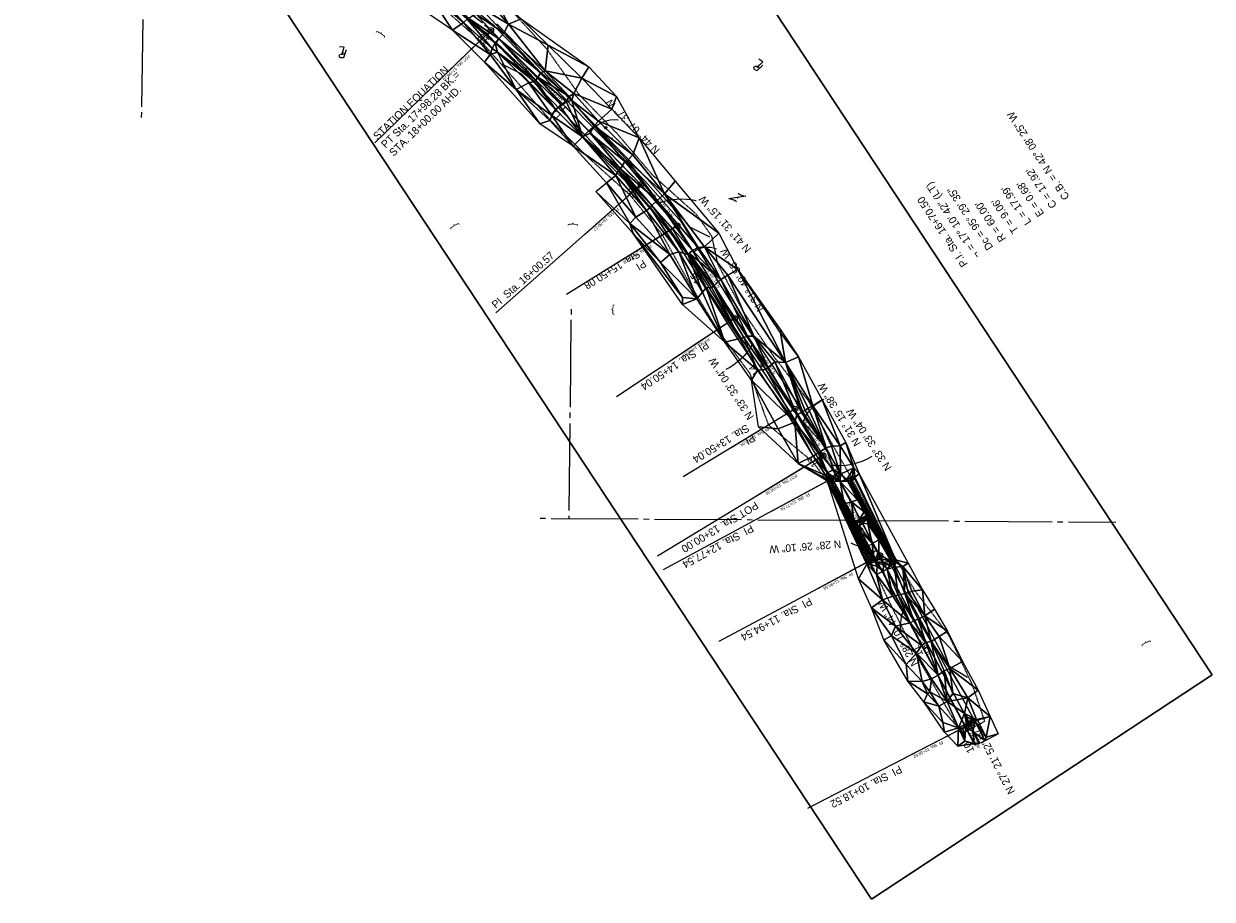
# Model space of a CAD drawing. Extents: x 2399984 to 2508823, y 556481 to 592637.
# Tile 60 of 158: x 2446126 to 2447217, y 556821 to 557625. Entities that reach past the tile are written whole.
import ezdxf
from ezdxf.enums import TextEntityAlignment as Align

# ---------------------------------------------------------------- set-up
doc = ezdxf.new("R2010")
doc.units = 0
doc.header["$MEASUREMENT"] = 0
for name, pattern in [('cl20', [100, 5, -5, 80, -5, 5]), ('cl50', [100, 7.5, -7.5, 70, -7.5, 7.5]), ('constlimit', [0.85, 0.65, -0.1, -0.1]), ('fencepr', [1, 0.925, 0.075])]:
    doc.linetypes.add(name, pattern=pattern)
for name, color, linetype, lineweight in [('BR_P_Slab_Object', 3, 'Continuous', 30), ('DT_X_Triangles', 91, 'Continuous', 0), ('DV_X_Property_Line', 7, 'Continuous', 0), ('DV_X_Property_Line (Construction)', 7, 'Continuous', 0), ('DV_X_Text', 7, 'Continuous', 0), ('GE_P_CL_20', 7, 'cl20', 13), ('GE_P_CL_50', 7, 'cl50', 13), ('PV_P_Bikeway', 193, 'Continuous', 13), ('RD_P_Fence', 230, 'fencepr', 13), ('RW_P_Const_Limits', 120, 'constlimit', 0), ('RW_X_CL_20', 6, 'cl20', 0)]:
    doc.layers.add(name, color=color, linetype=linetype, lineweight=lineweight)
for name, color, linetype, lineweight, plot in [('GK_Visualization', 30, 'Continuous', 13, False), ('SC_Scratch1', 7, 'Continuous', 0, False), ('SC_Scratch2', 7, 'Continuous', 0, False)]:
    doc.layers.add(name, color=color, linetype=linetype, lineweight=lineweight, plot=plot)
doc.styles.add('Slanted-Normal LS 0.50', font='font31.shx', dxfattribs={"height": 0.14})
doc.styles.add('Style-font30', font='font30.shx')
doc.styles.add('Style-font31', font='font31.shx')

# ---------------------------------------------------------------- blocks, each defined once
blk = doc.blocks.new('X_28')
at = {"layer": 'GK_Visualization', "color": 1, "linetype": 'Continuous', "lineweight": 0}
for p, q in [((-0.1, -0.1), (0.1, 0.1)), ((-0.1, 0.1), (0.1, -0.1))]:
    blk.add_line(p, q, dxfattribs=at)
blk = doc.blocks.new('X_29')
at = {"layer": 'GK_Visualization', "color": 1, "linetype": 'Continuous', "lineweight": 0}
for p, q in [((-0.1, -0.1), (0.1, 0.1)), ((-0.1, 0.1), (0.1, -0.1))]:
    blk.add_line(p, q, dxfattribs=at)
blk = doc.blocks.new('X_30')
at = {"layer": 'GK_Visualization', "color": 1, "linetype": 'Continuous', "lineweight": 0}
for p, q in [((-0.1, -0.1), (0.1, 0.1)), ((-0.1, 0.1), (0.1, -0.1))]:
    blk.add_line(p, q, dxfattribs=at)
blk = doc.blocks.new('X_31')
at = {"layer": 'GK_Visualization', "color": 1, "linetype": 'Continuous', "lineweight": 0}
for p, q in [((-0.1, -0.1), (0.1, 0.1)), ((-0.1, 0.1), (0.1, -0.1))]:
    blk.add_line(p, q, dxfattribs=at)
blk = doc.blocks.new('X_32')
at = {"layer": 'GK_Visualization', "color": 1, "linetype": 'Continuous', "lineweight": 0}
for p, q in [((-0.1, -0.1), (0.1, 0.1)), ((-0.1, 0.1), (0.1, -0.1))]:
    blk.add_line(p, q, dxfattribs=at)
blk = doc.blocks.new('X_119')
at = {"layer": 'GK_Visualization', "color": 1, "linetype": 'Continuous', "lineweight": 0}
for p, q in [((-0.1, -0.1), (0.1, 0.1)), ((-0.1, 0.1), (0.1, -0.1))]:
    blk.add_line(p, q, dxfattribs=at)
blk = doc.blocks.new('X_120')
at = {"layer": 'GK_Visualization', "color": 1, "linetype": 'Continuous', "lineweight": 0}
for p, q in [((-0.1, -0.1), (0.1, 0.1)), ((-0.1, 0.1), (0.1, -0.1))]:
    blk.add_line(p, q, dxfattribs=at)
blk = doc.blocks.new('X_121')
at = {"layer": 'GK_Visualization', "color": 1, "linetype": 'Continuous', "lineweight": 0}
for p, q in [((-0.1, -0.1), (0.1, 0.1)), ((-0.1, 0.1), (0.1, -0.1))]:
    blk.add_line(p, q, dxfattribs=at)
blk = doc.blocks.new('X_122')
at = {"layer": 'GK_Visualization', "color": 1, "linetype": 'Continuous', "lineweight": 0}
for p, q in [((-0.1, -0.1), (0.1, 0.1)), ((-0.1, 0.1), (0.1, -0.1))]:
    blk.add_line(p, q, dxfattribs=at)
blk = doc.blocks.new('X_123')
at = {"layer": 'GK_Visualization', "color": 1, "linetype": 'Continuous', "lineweight": 0}
for p, q in [((-0.1, -0.1), (0.1, 0.1)), ((-0.1, 0.1), (0.1, -0.1))]:
    blk.add_line(p, q, dxfattribs=at)
blk = doc.blocks.new('X_124')
at = {"layer": 'GK_Visualization', "color": 1, "linetype": 'Continuous', "lineweight": 0}
for p, q in [((-0.1, -0.1), (0.1, 0.1)), ((-0.1, 0.1), (0.1, -0.1))]:
    blk.add_line(p, q, dxfattribs=at)
blk = doc.blocks.new('PLM')
at = {"layer": 'DV_X_Property_Line', "color": 7, "linetype": 'Continuous', "lineweight": 0}
blk.add_line((-0.04, 0.031), (0.025, 0.031), dxfattribs=at)
at = {"layer": 'DV_X_Property_Line', "color": 7, "linetype": 'Continuous', "lineweight": 0, "flags": 128}
for points in [[(-0.061, -0.048), (-0.022, 0.1), (0.03, 0.1)], [(0.013, 0.048), (-0.026, -0.1), (0.061, -0.1)]]:
    blk.add_lwpolyline(points, dxfattribs=at)
at = {"layer": 'DV_X_Property_Line', "color": 7, "linetype": 'Continuous', "lineweight": 0, "extrusion": (0, 0, -1)}
blk.add_arc((-0.024, 0.066), 0.0345, 98.6719, 269.529, dxfattribs=at)
at = {"layer": 'DV_X_Property_Line (Construction)', "color": 7, "linetype": 'Continuous', "lineweight": 30}
blk.add_point((0, 0), dxfattribs=at)
blk = doc.blocks.new('PLM_4')
at = {"layer": 'DV_X_Property_Line', "color": 7, "linetype": 'Continuous', "lineweight": 0}
blk.add_line((-0.04, 0.031), (0.025, 0.031), dxfattribs=at)
at = {"layer": 'DV_X_Property_Line', "color": 7, "linetype": 'Continuous', "lineweight": 0, "flags": 128}
for points in [[(-0.061, -0.048), (-0.022, 0.1), (0.03, 0.1)], [(0.013, 0.048), (-0.026, -0.1), (0.061, -0.1)]]:
    blk.add_lwpolyline(points, dxfattribs=at)
at = {"layer": 'DV_X_Property_Line', "color": 7, "linetype": 'Continuous', "lineweight": 0, "extrusion": (0, 0, -1)}
blk.add_arc((-0.024, 0.066), 0.0345, 98.6719, 269.529, dxfattribs=at)
at = {"layer": 'DV_X_Property_Line (Construction)', "color": 7, "linetype": 'Continuous', "lineweight": 30}
blk.add_point((0, 0), dxfattribs=at)
blk = doc.blocks.new('OHK')
at = {"layer": 'DV_X_Property_Line', "color": 2, "linetype": 'Continuous', "lineweight": 0}
blk.add_line((-0.1, -0.12), (0.1, 0.12), dxfattribs=at)
for centre, start, end in [((-0.058, 0.335), 273.6945, 306.337), ((0.058, -0.335), 93.6945, 126.337)]:
    blk.add_arc(centre, 0.267, start, end, dxfattribs=at)
at = {"layer": 'DV_X_Property_Line (Construction)', "color": 2, "linetype": 'Continuous', "lineweight": 30}
blk.add_point((0, 0), dxfattribs=at)

msp = doc.modelspace()

# ---------------------------------------------------------------- linework, layer by layer
at = {"layer": 'BR_P_Slab_Object'}
for p, q in [((2446867.8, 557204.9), (2446882.7, 557204.8)), ((2446921.8, 557132.6), (2446906.8, 557132.9))]:
    msp.add_line(p, q, dxfattribs=at)
at = {"layer": 'GE_P_CL_20'}
for p, q in [((2446555.1, 557619.2), (2446126.6, 557969.6)), ((2446692.8, 557477.3), (2446555.1, 557619.2)), ((2446726.2, 557439.5), (2446692.8, 557477.3)), ((2446779, 557354.5), (2446726.2, 557439.5)), ((2446834.3, 557271.2), (2446779, 557354.5)), ((2446860.2, 557228.4), (2446834.3, 557271.2)), ((2446872.6, 557209.7), (2446860.2, 557228.4)), ((2446912.2, 557136.7), (2446872.6, 557209.7)), ((2446995.3, 556981.5), (2446912.2, 557136.7)), ((2447003.8, 556965.1), (2446995.3, 556981.5))]:
    msp.add_line(p, q, dxfattribs=at)
at = {"layer": 'GE_P_CL_20', "linetype": 'Continuous'}
for p, q in [((2446554.4, 557618.5), (2446504.8, 557570.4)), ((2446555.1, 557619.2), (2446553.8, 557617.7)), ((2446588.7, 557584.6), (2446587.3, 557583.2)), ((2446623.5, 557548.7), (2446622.1, 557547.3)), ((2446666.8, 557520.1), (2446665.1, 557519)), ((2446658.4, 557512.8), (2446656.9, 557511.4)), ((2446692, 557476.6), (2446641.2, 557431.6)), ((2446693.1, 557476.9), (2446691.6, 557475.5)), ((2446725.4, 557439), (2446668, 557403.3)), ((2446726.3, 557439.4), (2446724.6, 557438.4)), ((2446752.7, 557396.9), (2446751, 557395.9)), ((2446778.2, 557353.9), (2446721.8, 557316.6)), ((2446779, 557354.5), (2446777.4, 557353.4)), ((2446806.7, 557312.8), (2446805, 557311.7)), ((2446833.4, 557270.6), (2446775.6, 557235.5)), ((2446834.3, 557271.1), (2446832.6, 557270.1)), ((2446859.4, 557227.9), (2446799.4, 557191.4)), ((2446860.2, 557228.4), (2446858.6, 557227.3)), ((2446871.8, 557209.2), (2446812.9, 557177.3)), ((2446885.8, 557185.5), (2446884, 557184.5)), ((2446911.3, 557136.2), (2446853.1, 557105)), ((2446909.6, 557141.5), (2446907.8, 557140.5)), ((2446933.2, 557097.4), (2446931.4, 557096.5)), ((2446956.8, 557053.3), (2446955.1, 557052.4)), ((2446980.4, 557009.3), (2446978.7, 557008.3)), ((2446994.4, 556981.1), (2446935.5, 556950.6)), ((2447003.8, 556965.1), (2447002, 556964.2))]:
    msp.add_line(p, q, dxfattribs=at)
for centre in [(2446555.1, 557619.2), (2446660.5, 557529.6), (2446692.8, 557477.3), (2446726.2, 557439.5), (2446779, 557354.5), (2446834.3, 557271.2), (2446860.2, 557228.4), (2446872.6, 557209.7), (2446912.2, 557136.7), (2446995.3, 556981.5)]:
    msp.add_circle(centre, 1, dxfattribs=at)
at = {"layer": 'GE_P_CL_50'}
for p, q in [((2446555.1, 557619.2), (2446129.3, 557967.4)), ((2446692.8, 557477.3), (2446555.1, 557619.2)), ((2446726.2, 557439.5), (2446692.8, 557477.3)), ((2446779, 557354.5), (2446726.2, 557439.5)), ((2446834.3, 557271.2), (2446779, 557354.5)), ((2446860.2, 557228.4), (2446834.3, 557271.2)), ((2446872.6, 557209.7), (2446860.2, 557228.4)), ((2446912.2, 557136.7), (2446872.6, 557209.7)), ((2446995.3, 556981.5), (2446912.2, 557136.7)), ((2447003.8, 556965.1), (2446995.3, 556981.5))]:
    msp.add_line(p, q, dxfattribs=at)
at = {"layer": 'GE_P_CL_50', "linetype": 'Continuous'}
for p, q in [((2446553.3, 557617.5), (2446448.5, 557515.8)), ((2446555.1, 557619.2), (2446551.9, 557615.3)), ((2446623.5, 557548.7), (2446619.9, 557545.2)), ((2446690.9, 557475.6), (2446559.6, 557359.4)), ((2446693.1, 557476.9), (2446689.4, 557473.6)), ((2446724.1, 557438.2), (2446624.5, 557376.4)), ((2446752.7, 557396.9), (2446748.4, 557394.3)), ((2446776.9, 557353.1), (2446670.4, 557282.5)), ((2446806.7, 557312.8), (2446802.5, 557310)), ((2446832.1, 557269.9), (2446731.5, 557208.8)), ((2446858.1, 557227.1), (2446708.1, 557136)), ((2446860.2, 557228.4), (2446856, 557225.8)), ((2446870.5, 557208.5), (2446713.3, 557123.4)), ((2446910, 557135.5), (2446764.4, 557057.5)), ((2446909.6, 557141.5), (2446905.2, 557139.1)), ((2446956.8, 557053.3), (2446952.4, 557051)), ((2446993.1, 556980.4), (2446845.9, 556904.2)), ((2447003.8, 556965.1), (2446999.4, 556962.8))]:
    msp.add_line(p, q, dxfattribs=at)
for centre in [(2446555.1, 557619.2), (2446692.8, 557477.3), (2446726.2, 557439.5), (2446779, 557354.5), (2446834.3, 557271.2), (2446860.2, 557228.4), (2446872.6, 557209.7), (2446912.2, 557136.7), (2446995.3, 556981.5)]:
    msp.add_circle(centre, 2.5, dxfattribs=at)
at = {"layer": 'GE_P_CL_50', "linetype": 'Continuous', "extrusion": (0, 0, -1)}
for centre, radius, start, end in [((-2446669.3, 557507.5), 29.6, 37.7608, 95.0421), ((-2446730, 557410.3), 54, 66.3421, 104.4275), ((-2446754, 557399.2), 20.8, 51.6742, 112.6789), ((-2446743.2, 557360.9), 60.2, 210.5306, 242.7684), ((-2446875.1, 557248.2), 34.9, 17.3865, 66.2316), ((-2446896.7, 557167.9), 22.8, 244.716, 298.5523)]:
    msp.add_arc(centre, radius, start, end, dxfattribs=at)
at = {"layer": 'GE_P_CL_50', "linetype": 'Continuous'}
for centre, radius, start, end in [((2446875, 557277.3), 58, 260.8545, 301.4525), ((2446975, 557071.4), 44, 152.1946, 184.04)]:
    msp.add_arc(centre, radius, start, end, dxfattribs=at)
at = {"layer": 'GK_Visualization', "color": 1, "flags": 128}
for points in [[(2446860.2, 557228.4), (2446834.3, 557271.2), (2446779, 557354.5), (2446726.2, 557439.5), (2446692.8, 557477.3), (2446555.1, 557619.2)], [(2446995.3, 556981.5), (2446912.2, 557136.7), (2446872.6, 557209.7), (2446860.2, 557228.4)]]:
    msp.add_lwpolyline(points, dxfattribs=at)
at = {"layer": 'PV_P_Bikeway'}
for p, q in [((2446558.5, 557622.9), (2446280.2, 557850.4)), ((2446551.7, 557615.5), (2446279.8, 557837.9)), ((2446689.2, 557473.8), (2446551.5, 557615.7)), ((2446689.1, 557473.9), (2446551.7, 557615.5)), ((2446696.4, 557480.7), (2446558.5, 557622.9)), ((2446722.2, 557436.5), (2446689, 557474)), ((2446722.2, 557436.5), (2446689.1, 557473.9)), ((2446730.3, 557442.5), (2446696.4, 557480.7)), ((2446783.2, 557357.2), (2446730.3, 557442.5)), ((2446774.8, 557351.9), (2446722.2, 557436.5)), ((2446774.8, 557351.8), (2446722.2, 557436.5)), ((2446830, 557268.5), (2446774.8, 557351.8)), ((2446830.1, 557268.4), (2446774.8, 557351.7)), ((2446838.5, 557273.8), (2446783.2, 557357.2)), ((2446856, 557225.7), (2446830, 557268.6)), ((2446856, 557225.7), (2446830, 557268.5)), ((2446864.5, 557231.1), (2446838.5, 557273.8)), ((2446868.4, 557207.1), (2446856, 557225.7)), ((2446876.9, 557212.2), (2446864.5, 557231.1)), ((2446881, 557204.8), (2446876.9, 557212.2)), ((2446906.5, 557133.6), (2446867.8, 557204.9)), ((2446869.5, 557204.9), (2446868.4, 557207.1)), ((2446917.9, 557139.8), (2446882.7, 557204.8)), ((2446906.8, 557132.9), (2446906.4, 557133.6)), ((2446921.7, 557132.6), (2446917.9, 557139.8)), ((2446990.9, 556979.2), (2446908.6, 557132.8)), ((2446999.5, 556984.3), (2446920, 557132.6)), ((2446990.9, 556979.2), (2446999.5, 556984.3)), ((2446991.1, 556978.8), (2446990.9, 556979.2)), ((2446991.1, 556978.8), (2446990.9, 556979.2)), ((2446991.1, 556978.8), (2446990.9, 556979.2)), ((2446991.1, 556978.8), (2446990.9, 556979.2)), ((2446991.1, 556978.8), (2446990.9, 556979.2)), ((2446991.1, 556978.8), (2446990.9, 556979.2)), ((2446991.1, 556978.8), (2446990.9, 556979.2)), ((2446991.1, 556978.8), (2446990.9, 556979.2))]:
    msp.add_line(p, q, dxfattribs=at)
at = {"layer": 'RD_P_Fence'}
for p, q in [((2446698.6, 557482.7), (2446560.5, 557625.1)), ((2446583, 557579), (2446565.1, 557587.9)), ((2446686.9, 557471.8), (2446583, 557579)), ((2446738.3, 557437.9), (2446698.6, 557482.7)), ((2446719.8, 557434.7), (2446686.9, 557471.9)), ((2446772.3, 557350.2), (2446719.8, 557434.7)), ((2446756.2, 557429), (2446738.3, 557437.9)), ((2446827.5, 557266.9), (2446772.3, 557350.2)), ((2446853.5, 557224.1), (2446827.5, 557266.9)), ((2446864.2, 557208), (2446853.5, 557224.1)), ((2446975.7, 557035.1), (2446925.1, 557129.5)), ((2446992.7, 557024.5), (2446975.7, 557035.1))]:
    msp.add_line(p, q, dxfattribs=at)
at = {"layer": 'RW_P_Const_Limits'}
for p, q in [((2446546.3, 557608.5), (2446508.8, 557641.6)), ((2446606.5, 557601.8), (2446571.8, 557639.6)), ((2446577.4, 557573.6), (2446546.3, 557608.5)), ((2446635.7, 557560.5), (2446606.5, 557601.8)), ((2446610.3, 557535.8), (2446577.4, 557573.6)), ((2446670.6, 557524.6), (2446635.7, 557560.5)), ((2446646, 557500.8), (2446610.3, 557535.8)), ((2446703.5, 557486.1), (2446670.6, 557524.6)), ((2446682.8, 557467.7), (2446646, 557500.8)), ((2446743.6, 557450.2), (2446703.5, 557486.1)), ((2446712.7, 557431), (2446682.8, 557467.7)), ((2446758.1, 557429.6), (2446743.6, 557450.2)), ((2446737.1, 557387.3), (2446712.7, 557431)), ((2446763.7, 557403.8), (2446758.1, 557429.6)), ((2446787.3, 557360), (2446763.7, 557403.8)), ((2446763.3, 557344), (2446737.1, 557387.3)), ((2446815.4, 557318.6), (2446787.3, 557360)), ((2446793, 557303.7), (2446763.3, 557344)), ((2446846.7, 557278.6), (2446815.4, 557318.6)), ((2446810.1, 557256.4), (2446793, 557303.7)), ((2446870.8, 557234.8), (2446846.7, 557278.6)), ((2446850.6, 557222.6), (2446810.1, 557256.4)), ((2446885.9, 557208.4), (2446870.8, 557234.8)), ((2446872.3, 557236.1), (2446872.3, 557236.2)), ((2446850.6, 557222.6), (2446860.8, 557209.3)), ((2446904.3, 557129.3), (2446860.8, 557209.3)), ((2446928.2, 557131.2), (2446885.8, 557208.5)), ((2446922.2, 557091.5), (2446904.2, 557129.5)), ((2446944.9, 557103.6), (2446928, 557131.6)), ((2446975.6, 557063.4), (2446944.9, 557103.6)), ((2446944.7, 557046.9), (2446922.2, 557091.5)), ((2446997.1, 557018.2), (2446975.6, 557063.4)), ((2446987.4, 556972.9), (2446944.7, 557046.9)), ((2447008.5, 556984.4), (2446997.1, 557018.2)), ((2446987.4, 556972.9), (2447008.5, 556984.4))]:
    msp.add_line(p, q, dxfattribs=at)
at = {"layer": 'RW_X_CL_20'}
for p, q in [((2446234.4, 557538.9), (2446242.3, 558063.5)), ((2446628.7, 557363), (2446626.6, 557170.7)), ((2446600.3, 557170.8), (2447129, 557167.3))]:
    msp.add_line(p, q, dxfattribs=at)
at = {"layer": 'SC_Scratch1', "color": 4, "lineweight": 30}
for p, q in [((2447217.4, 557027.1), (2446447, 558196)), ((2446904.5, 556820.8), (2446234, 557838.2)), ((2447217.4, 557027.1), (2446904.5, 556820.8))]:
    msp.add_line(p, q, dxfattribs=at)
at = {"layer": 'SC_Scratch2', "color": 4, "linetype": 'Continuous', "lineweight": 30}
for p, q in [((2446551.9, 557615.3), (2446126.2, 557963.5)), ((2446868.5, 557206.9), (2446856.1, 557225.6)), ((2446907.8, 557134.3), (2446868.3, 557207.3)), ((2446990.9, 556979.2), (2446907.8, 557134.3)), ((2446999.4, 556962.8), (2446990.9, 556979.2))]:
    msp.add_line(p, q, dxfattribs=at)

# ---------------------------------------------------------------- block references
at = {"layer": 'DV_X_Property_Line', "color": 7, "linetype": 'Continuous', "lineweight": 0, "xscale": 50.00000000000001, "yscale": 50.00000000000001, "zscale": 50.00000000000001}
for name, p, rotation in [('PLM', (2446418.9, 557598.8), 177.8548847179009), ('PLM_4', (2446801, 557586.6), 148.0173766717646)]:
    msp.add_blockref(name, p, dxfattribs=dict(at, rotation=rotation))
at = {"layer": 'DV_X_Property_Line', "color": 2, "linetype": 'Continuous', "lineweight": 30, "xscale": 50, "yscale": 50, "zscale": 50, "rotation": 138.1319996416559}
msp.add_blockref('OHK', (2446781.3, 557465.5), dxfattribs=at)
at = {"layer": 'GK_Visualization', "color": 1, "linetype": 'Continuous', "lineweight": 0}
for name, p in [('X_124', (2446555.1, 557619.2)), ('X_32', (2446660.5, 557529.6)), ('X_123', (2446692.8, 557477.3)), ('X_122', (2446726.2, 557439.5)), ('X_121', (2446779, 557354.5)), ('X_120', (2446834.3, 557271.2)), ('X_119', (2446860.2, 557228.4)), ('X_31', (2446872.6, 557209.7)), ('X_30', (2446912.2, 557136.7)), ('X_29', (2446995.3, 556981.5)), ('X_28', (2447003.8, 556965.1))]:
    msp.add_blockref(name, p, dxfattribs=at)

# ---------------------------------------------------------------- texts
at = {"layer": 'DV_X_Text', "style": 'Slanted-Normal LS 0.50'}
for rotation, p in [(57.7194, (2446453.3, 557616.4)), (120.2881, (2446520.9, 557439.2)), (89.3965, (2446629.5, 557440.9)), (179.2346, (2446667.1, 557361.6)), (117.2391, (2447155.7, 557056))]:
    msp.add_text('}', height=7, rotation=rotation, dxfattribs=at).set_placement(p, align=Align.MIDDLE_CENTER)
at = {"layer": 'GE_P_CL_20', "linetype": 'Continuous', "style": 'Style-font31'}
for s, rotation, p in [('18', 140.7295, (2446553.1, 557616.9)), ('17', 134.127, (2446621.1, 557546.8)), ('16', 131.5207, (2446690.8, 557475)), ('15', 121.8328, (2446750.1, 557395.4)), ('14', 123.5511, (2446804.1, 557311.2)), ('13', 121.2605, (2446857.6, 557226.9)), ('12', 118.4362, (2446906.9, 557140.1)), ('11', 118.1789, (2446954.1, 557052.1)), ('10', 117.3646, (2447001.1, 556963.8))]:
    msp.add_text(s, height=2.8, rotation=rotation, dxfattribs=at).set_placement(p, align=Align.CENTER)
for s, rotation, p in [('POT Sta. 17+98.28', 224.127, (2446534.5, 557597.3)), ('PI  Sta. 16+00.57', 221.5207, (2446671.2, 557456.4)), ('PI  Sta. 15+50.08', 211.8328, (2446701.5, 557422.5)), ('PI  Sta. 14+50.04', 213.5511, (2446754.8, 557336.8)), ('PI  Sta. 13+50.04', 211.2605, (2446809.4, 557254.4)), ('POT Sta. 13+00.00', 211.2605, (2446835.3, 557211.6)), ('PI  Sta. 12+77.54', 208.4362, (2446846.9, 557194.2)), ('PI  Sta. 11+94.54', 208.1789, (2446886.4, 557121.3)), ('PI  Sta. 10+18.52', 207.3646, (2446969.3, 556966.5))]:
    msp.add_text(s, height=2.8, rotation=rotation, dxfattribs=at).set_placement(p)
for s, rotation, p in [('N 44%%d 07\' 37" W', 134.127, (2446613.4, 557560.6)), ('N 41%%d 31\' 15" W', 131.5207, (2446712, 557457.3)), ('N 31%%d 49\' 58" W', 121.8328, (2446756.3, 557393.6)), ('N 33%%d 33\' 04" W', 123.5511, (2446807, 557314)), ('N 31%%d 15\' 38" W', 121.2605, (2446848.8, 557248.5)), ('N 33%%d 33\' 04" W', 123.5511, (2446866.6, 557219.9)), ('N 28%%d 26\' 10" W', 298.4362, (2446891.3, 557172.3)), ('N 28%%d 10\' 44" W', 298.1789, (2446952.6, 557058.3)), ('N 27%%d 21\' 52" W', 297.3646, (2446998.4, 556972.5))]:
    msp.add_text(s, height=2.8, rotation=rotation, dxfattribs=at).set_placement(p, align=Align.TOP_CENTER)
at = {"layer": 'GE_P_CL_50', "linetype": 'Continuous', "style": 'Style-font31'}
for s, rotation, p in [('18', 140.7295, (2446550.2, 557613.5)), ('17', 134.127, (2446617.5, 557544.1)), ('16', 131.5207, (2446687.4, 557472.1)), ('15', 121.8328, (2446746.2, 557393.2)), ('14', 123.5511, (2446800.2, 557308.9)), ('13', 121.2605, (2446853.8, 557224.6)), ('12', 118.4362, (2446903, 557137.9)), ('11', 118.1789, (2446950, 557050.3)), ('10', 117.3646, (2446997, 556961.9))]:
    msp.add_text(s, height=7, rotation=rotation, dxfattribs=at).set_placement(p, align=Align.CENTER)
for s, rotation, p in [('N 44%%d 07\' 37" W', 134.127, (2446682.7, 557528.3)), ('N 41%%d 31\' 15" W', 131.5207, (2446767.4, 557438.6)), ('N 31%%d 49\' 58" W', 121.8328, (2446782.9, 557387.9)), ('N 33%%d 33\' 04" W', 123.5511, (2446772.9, 557287.9)), ('N 31%%d 15\' 38" W', 121.2605, (2446871.9, 557264.3)), ('N 33%%d 33\' 04" W', 123.5511, (2446899.3, 557241.1)), ('N 28%%d 26\' 10" W', 184.3586, (2446844, 557141.1)), ('N 28%%d 10\' 44" W', 118.1789, (2446925.9, 557063.1))]:
    msp.add_text(s, height=7, rotation=rotation, dxfattribs=at).set_placement(p, align=Align.TOP_CENTER)
for s, p in [('C.B. = N 42%%d 08\' 25" W', (2447080.9, 557462.2)), ("C = 17.92'", (2447069.2, 557454.5)), ('= 17%%d 10\' 42" (LT)', (2446994.2, 557415.6)), ('Dc = 95%%d 29\' 35"', (2447010.7, 557416)), ("L = 17.99'", (2447045.8, 557439.1)), ("E = 0.68'", (2447057.5, 557446.8)), ('P.I. Sta. 16+70.50', (2446987.4, 557400.6)), ("T = 9.06'", (2447034.1, 557431.4)), ("R = 60.00'", (2447022.4, 557423.7)), ('¬', (2446999.1, 557408.3))]:
    msp.add_text(s, height=7, rotation=123.3865, dxfattribs=at).set_placement(p, align=Align.TOP_LEFT)
for s, rotation, p in [('PI  Sta. 16+00.57', 41.5207, (2446559.6, 557363.1)), ('PI  Sta. 14+50.04', 213.5511, (2446752.4, 557333.9)), ('POT Sta. 13+00.00', 211.2605, (2446797.9, 557186.5)), ('PI  Sta. 12+77.54', 208.4362, (2446793.9, 557165.2)), ('PI  Sta. 11+94.54', 208.1789, (2446847.7, 557098.2)), ('PI  Sta. 10+18.52', 207.3646, (2446930.3, 556943.9))]:
    msp.add_text(s, height=7, rotation=rotation, dxfattribs=at).set_placement(p)
at = {"layer": 'GE_P_CL_50', "linetype": 'Continuous', "char_height": 7, "attachment_point": 7, "line_spacing_factor": 0.9, "style": 'Style-font31'}
for s, insert, rotation in [('\\PSTATION EQUATION\\PPT Sta. 17+98.28 BK.=\\PSTA. 18+00.00 AHD.\\P\\P', (2446473.1, 557495.2), 44.127), ('PI\\PSta. 15+50.08', (2446689.4, 557417.6), 211.8328), ('PI\\PSta. 13+50.04', (2446789.6, 557257.5), 211.2605)]:
    msp.add_mtext(s, dxfattribs=dict(at, insert=insert, rotation=rotation))
at = {"layer": 'GK_Visualization', "color": 1, "style": 'Style-font30'}
for s, p in [('MJT105', (2446555.1, 557619.2)), ('TEMP5', (2446660.5, 557529.6)), ('MJT104', (2446692.8, 557477.3)), ('MJT103', (2446726.2, 557439.5)), ('MJT102', (2446779, 557354.5)), ('MJT101', (2446834.3, 557271.2)), ('MJT100', (2446860.2, 557228.4)), ('TEMP4', (2446872.6, 557209.7)), ('TEMP3', (2446912.2, 557136.7)), ('TEMP2', (2446995.3, 556981.5)), ('TEMP1', (2447003.8, 556965.1))]:
    msp.add_text(s, height=0.14, dxfattribs=at).set_placement(p, align=Align.RIGHT)
at = {"layer": 'SC_Scratch1', "linetype": 'Continuous', "style": 'Style-font31'}
msp.add_text('N 27%%d 21\' 52" W', height=7, rotation=117.3646, dxfattribs=at).set_placement((2447015.1, 556945.7), align=Align.TOP_CENTER)

# ---------------------------------------------------------------- meshes
at = {"layer": 'DT_X_Triangles'}
mesh = msp.add_polyface(dxfattribs=at)
corners = [(2446487.4, 557641.2), (2446497.1, 557653.8), (2446519.7, 557619.2), (2446493.4, 557686.5), (2446499.8, 557691.8), (2446508.9, 557669.4), (2446501.7, 557657.9), (2446529.9, 557626.2), (2446520.6, 557685.5), (2446503.6, 557660.3), (2446533.3, 557629.2), (2446541.4, 557634), (2446534.6, 557630.2), (2446548.9, 557651.2), (2446544.8, 557640.5), (2446554.3, 557596.8), (2446549.1, 557589.8), (2446555.6, 557654), (2446556.1, 557602.3), (2446559.1, 557607.4), (2446562.5, 557611.3), (2446567.1, 557616.6), (2446550.5, 557648.8), (2446571.3, 557624.8), (2446561.2, 557598.9), (2446582.8, 557629.5), (2446596.2, 557573.3), (2446559.9, 557608), (2446600.8, 557580), (2446598.2, 557575.9), (2446604.8, 557581.9), (2446607.7, 557605.3), (2446645.1, 557585.4)]
mesh.append_faces([[corners[k] for k in face] for face in [(0, 1, 2), (3, 4, 5), (1, 6, 7), (1, 7, 2), (4, 8, 5), (6, 9, 10), (6, 10, 7), (9, 5, 11), (9, 11, 12), (9, 12, 10), (5, 8, 13), (5, 13, 14), (5, 14, 11), (2, 7, 15), (2, 15, 16), (8, 17, 13), (7, 10, 18), (7, 18, 15), (10, 12, 19), (10, 19, 18), (12, 20, 19), (12, 11, 20), (11, 21, 20), (11, 14, 21), (14, 13, 22), (14, 22, 23), (14, 23, 21), (13, 17, 22), (22, 17, 23), (15, 18, 24), (17, 25, 23), (18, 19, 24), (19, 26, 24), (19, 20, 27), (19, 27, 26), (27, 20, 26), (20, 21, 28), (20, 28, 29), (21, 23, 30), (21, 30, 28), (23, 25, 31), (23, 31, 30), (25, 32, 31)]])
mesh = msp.add_polyface(dxfattribs=at)
corners = [(2446549.1, 557589.8), (2446554.3, 557596.8), (2446578.2, 557564.8), (2446600.1, 557533.1), (2446561.2, 557598.9), (2446594.8, 557572.1), (2446589.8, 557570.7), (2446596.2, 557573.3), (2446562.5, 557611.3), (2446598.2, 557575.9), (2446609.3, 557536.3), (2446611, 557540.7), (2446614.4, 557546.3), (2446619.2, 557550.8), (2446600.8, 557580), (2446627, 557558.2), (2446624.3, 557553.6), (2446630.7, 557512.8), (2446604.8, 557581.9), (2446607.7, 557605.3), (2446638.7, 557575.1), (2446631.3, 557561), (2446645.1, 557585.4), (2446639.1, 557521.3), (2446618.6, 557549), (2446629.3, 557554.5), (2446653.9, 557535.5), (2446649.8, 557531.3), (2446669.8, 557485.8), (2446666, 557546.7), (2446670.4, 557558.2), (2446646.3, 557524.6)]
mesh.append_faces([[corners[k] for k in face] for face in [(0, 1, 2), (0, 2, 3), (1, 4, 2), (4, 5, 6), (4, 6, 2), (4, 7, 5), (8, 9, 7), (2, 10, 3), (2, 6, 11), (2, 11, 10), (6, 5, 12), (6, 12, 11), (5, 7, 12), (7, 9, 13), (7, 13, 12), (9, 14, 15), (9, 15, 16), (9, 16, 13), (3, 10, 17), (14, 18, 15), (18, 19, 20), (18, 20, 21), (18, 21, 15), (19, 22, 20), (10, 11, 17), (11, 12, 23), (11, 23, 17), (12, 13, 24), (12, 24, 23), (24, 13, 16), (24, 16, 23), (16, 15, 25), (16, 25, 23), (15, 21, 25), (25, 21, 26), (25, 26, 27), (25, 27, 23), (17, 23, 28), (21, 20, 29), (21, 29, 26), (20, 22, 30), (23, 27, 31)]])
mesh = msp.add_polyface(dxfattribs=at)
corners = [(2446630.7, 557512.8), (2446669.8, 557485.8), (2446661.3, 557478.9), (2446638.7, 557575.1), (2446670.4, 557558.2), (2446666, 557546.7), (2446639.1, 557521.3), (2446646.3, 557524.6), (2446674.1, 557491.8), (2446672, 557490.4), (2446649.8, 557531.3), (2446678, 557498.5), (2446653.9, 557535.5), (2446685.5, 557504.8), (2446680.6, 557499.5), (2446651.5, 557471.1), (2446682.7, 557441.5), (2446685.8, 557432.5), (2446691.3, 557520.2), (2446688.2, 557447.4), (2446697.8, 557453.5), (2446702.7, 557458.2), (2446701.4, 557456.3), (2446707.8, 557462.8), (2446714.5, 557469), (2446719.5, 557413), (2446724.2, 557480.6), (2446727.7, 557415.7), (2446735.9, 557413.2), (2446740.3, 557416.8), (2446745.3, 557419.5), (2446764.4, 557432.7), (2446751.3, 557420.3)]
mesh.append_faces([[corners[k] for k in face] for face in [(0, 1, 2), (3, 4, 5), (6, 7, 8), (6, 8, 9), (6, 9, 1), (7, 10, 11), (7, 11, 8), (10, 12, 13), (10, 13, 14), (10, 14, 11), (15, 2, 16), (15, 16, 17), (12, 5, 18), (12, 18, 13), (2, 1, 19), (2, 19, 16), (5, 4, 18), (1, 9, 20), (1, 20, 19), (9, 8, 21), (9, 21, 22), (9, 22, 20), (8, 11, 23), (8, 23, 21), (11, 14, 23), (14, 13, 24), (14, 24, 23), (16, 19, 25), (13, 18, 24), (19, 20, 25), (18, 26, 24), (20, 22, 27), (20, 27, 25), (22, 21, 28), (22, 28, 27), (21, 23, 29), (21, 29, 28), (23, 24, 30), (23, 30, 29), (24, 26, 31), (24, 31, 32), (24, 32, 30)]])
mesh = msp.add_polyface(dxfattribs=at)
corners = [(2446682.7, 557441.5), (2446710.8, 557405.7), (2446685.8, 557432.5), (2446719.5, 557413), (2446731.1, 557373.6), (2446731, 557367.1), (2446744.3, 557372.3), (2446727.7, 557415.7), (2446735.9, 557413.2), (2446749.4, 557378.6), (2446769.9, 557332.7), (2446740.3, 557416.8), (2446737.3, 557414), (2446752.8, 557382.6), (2446766.2, 557390.1), (2446759.6, 557384.2), (2446757.7, 557382.9), (2446745.3, 557419.5), (2446751.3, 557420.3), (2446764.4, 557432.7), (2446781.9, 557399.5), (2446772.6, 557394.1), (2446783.5, 557335.9), (2446790.7, 557338.1), (2446787.2, 557337), (2446796.6, 557338.2), (2446799.8, 557306.8), (2446825.6, 557314), (2446821.4, 557343.5), (2446821.1, 557341.2), (2446807.6, 557307.4), (2446809.6, 557309.3), (2446837.4, 557319.2)]
mesh.append_faces([[corners[k] for k in face] for face in [(0, 1, 2), (0, 3, 1), (2, 1, 4), (2, 4, 5), (1, 6, 4), (1, 3, 6), (3, 7, 6), (7, 8, 9), (7, 9, 6), (5, 4, 6), (5, 6, 10), (8, 11, 12), (8, 12, 13), (8, 13, 9), (12, 11, 14), (12, 14, 15), (12, 15, 16), (12, 16, 13), (11, 17, 14), (6, 9, 10), (17, 18, 14), (9, 13, 10), (18, 19, 20), (18, 20, 21), (18, 21, 14), (13, 16, 22), (13, 22, 10), (16, 15, 22), (15, 14, 23), (15, 23, 24), (15, 24, 22), (14, 25, 23), (14, 21, 25), (10, 22, 26), (21, 20, 27), (21, 27, 25), (20, 28, 29), (20, 29, 27), (22, 24, 26), (24, 23, 30), (23, 25, 31), (29, 28, 32)]])
mesh = msp.add_polyface(dxfattribs=at)
corners = [(2446769.9, 557332.7), (2446799.8, 557306.8), (2446794.3, 557297.8), (2446787.2, 557337), (2446807.6, 557307.4), (2446790.7, 557338.1), (2446809.6, 557309.3), (2446834.2, 557259.1), (2446818.9, 557253), (2446800.9, 557254.7), (2446796.6, 557338.2), (2446825.6, 557314), (2446815.9, 557314.5), (2446837.2, 557221.1), (2446835.9, 557265.7), (2446840.3, 557268), (2446821.1, 557341.2), (2446837.4, 557319.2), (2446850.7, 557274.2), (2446846.3, 557272), (2446843.5, 557269.9), (2446841.1, 557268.8), (2446856.1, 557231.2), (2446855.5, 557230.9), (2446851, 557228), (2446862.9, 557235.4), (2446859.4, 557279.7), (2446875.8, 557237.5), (2446867.9, 557237.2), (2446864.3, 557212.5), (2446869.8, 557215.5), (2446880.9, 557240.4), (2446876, 557211.3), (2446888.4, 557217.3)]
mesh.append_faces([[corners[k] for k in face] for face in [(0, 1, 2), (3, 4, 1), (5, 6, 4), (2, 1, 7), (2, 7, 8), (2, 8, 9), (10, 11, 12), (10, 12, 6), (1, 4, 7), (9, 8, 13), (4, 6, 14), (4, 14, 7), (6, 12, 14), (12, 11, 15), (12, 15, 14), (8, 7, 13), (16, 17, 11), (11, 17, 18), (11, 18, 19), (11, 19, 20), (11, 20, 21), (11, 21, 15), (7, 14, 22), (7, 22, 23), (7, 23, 24), (7, 24, 13), (14, 15, 25), (14, 25, 22), (17, 26, 18), (15, 21, 25), (21, 20, 25), (20, 19, 25), (19, 18, 25), (18, 26, 27), (18, 27, 28), (18, 28, 25), (23, 22, 29), (22, 25, 30), (26, 31, 27), (25, 28, 32), (28, 27, 32), (27, 31, 33)]])
mesh = msp.add_polyface(dxfattribs=at)
corners = [(2446837.2, 557221.1), (2446851, 557228), (2446862.5, 557210.1), (2446862.9, 557207.1), (2446863.9, 557205.4), (2446864.1, 557205), (2446855.5, 557230.9), (2446864.3, 557212.5), (2446856.1, 557231.2), (2446869.8, 557215.5), (2446865.8, 557208.9), (2446862.9, 557207.3), (2446865.8, 557208.7), (2446865.4, 557206.3), (2446862.9, 557235.4), (2446876, 557211.3), (2446865.4, 557205.8), (2446904.9, 557132.8), (2446875.9, 557204.5), (2446886.7, 557166.5), (2446888.1, 557167.3), (2446887.2, 557166.9), (2446887, 557166.6), (2446888.2, 557167.4), (2446879.3, 557184), (2446875.8, 557237.5), (2446888.4, 557217.3), (2446881.8, 557206.3), (2446891.7, 557187.7), (2446886.3, 557185.9), (2446886.9, 557209.2), (2446881.9, 557206.2), (2446887, 557208.9), (2446884.2, 557205.2), (2446885.9, 557205.5), (2446884.6, 557204.9)]
mesh.append_faces([[corners[k] for k in face] for face in [(0, 1, 2), (0, 2, 3), (0, 3, 4), (0, 4, 5), (1, 6, 7), (1, 7, 2), (8, 9, 7), (2, 7, 10), (2, 10, 11), (2, 11, 3), (3, 12, 13), (3, 13, 4), (3, 11, 12), (11, 10, 12), (14, 15, 9), (4, 16, 5), (4, 13, 16), (5, 16, 17), (7, 9, 18), (7, 18, 10), (16, 13, 19), (13, 20, 21), (13, 21, 22), (13, 22, 19), (13, 12, 20), (12, 10, 23), (12, 23, 20), (10, 18, 24), (10, 24, 23), (9, 15, 18), (25, 26, 15), (18, 27, 28), (18, 28, 29), (18, 29, 24), (18, 15, 27), (15, 26, 27), (24, 29, 23), (27, 30, 31), (27, 26, 30), (31, 32, 33), (31, 30, 32), (33, 34, 35)]])
mesh = msp.add_polyface(dxfattribs=at)
corners = [(2446880.9, 557240.4), (2446893.3, 557211.6), (2446888.4, 557217.3), (2446881.8, 557206.3), (2446881.9, 557206.2), (2446897.9, 557176.8), (2446891.7, 557187.7), (2446884.2, 557205.2), (2446900.8, 557173.9), (2446884.6, 557204.9), (2446901.2, 557173.8), (2446887, 557208.9), (2446887, 557206.7), (2446885.9, 557205.5), (2446924.1, 557131.8), (2446902.1, 557172.2), (2446901.2, 557173.9), (2446889.2, 557206.7), (2446926.7, 557132.7), (2446886.3, 557185.9), (2446893.4, 557170.1), (2446888.2, 557167.4), (2446886.9, 557209.2), (2446889.1, 557209.1), (2446889.2, 557208.7), (2446899.7, 557173.3), (2446896.7, 557171.1), (2446899.9, 557173.1), (2446899.7, 557173.3), (2446899.9, 557173.1), (2446900.8, 557171.5), (2446900.7, 557171.5), (2446902.1, 557172.2), (2446902.1, 557171.9), (2446900.9, 557171.3)]
mesh.append_faces([[corners[k] for k in face] for face in [(0, 1, 2), (3, 4, 5), (3, 5, 6), (4, 7, 8), (4, 8, 5), (7, 9, 10), (7, 10, 8), (7, 11, 12), (7, 12, 13), (9, 13, 14), (9, 15, 16), (9, 16, 10), (13, 12, 17), (13, 17, 18), (19, 6, 5), (19, 5, 20), (19, 20, 21), (22, 2, 23), (22, 23, 11), (11, 23, 24), (11, 24, 12), (12, 24, 17), (2, 1, 24), (2, 24, 23), (17, 24, 18), (24, 1, 18), (20, 5, 25), (26, 25, 27), (5, 8, 28), (5, 28, 25), (25, 29, 27), (25, 28, 29), (28, 8, 29), (27, 29, 30), (27, 30, 31), (29, 8, 10), (29, 10, 32), (29, 32, 30), (30, 32, 33), (30, 33, 34), (10, 16, 15), (10, 15, 32)]])
mesh = msp.add_polyface(dxfattribs=at)
corners = [(2446884.6, 557204.9), (2446924.1, 557131.8), (2446902.1, 557172.2), (2446885.9, 557205.5), (2446926.7, 557132.7), (2446925.5, 557132.6), (2446887.9, 557164.9), (2446905.5, 557132.4), (2446904.9, 557132.8), (2446889.2, 557165.3), (2446900.3, 557145.1), (2446907.6, 557131.2), (2446890.8, 557162.6), (2446906.7, 557133.2), (2446905.1, 557147.6), (2446893.1, 557164), (2446896.6, 557166.2), (2446893.3, 557211.6), (2446938.1, 557129.6), (2446900.8, 557171.3), (2446901.2, 557165.8), (2446897.5, 557169.8), (2446899.9, 557173.1), (2446900.7, 557171.5), (2446900.8, 557171.5), (2446900.9, 557171.3), (2446903.2, 557167), (2446910, 557154.4), (2446911.4, 557150.9), (2446902.4, 557166.9), (2446902.1, 557171.9), (2446902.1, 557172.2), (2446924.2, 557131.3), (2446903.6, 557132.1), (2446911.2, 557137.7), (2446912.5, 557133.8), (2446907.7, 557131.2), (2446923.8, 557128.8), (2446922.5, 557131)]
mesh.append_faces([[corners[k] for k in face] for face in [(0, 1, 2), (3, 4, 5), (3, 5, 1), (6, 7, 8), (9, 10, 11), (9, 11, 7), (12, 13, 10), (12, 14, 13), (15, 16, 14), (17, 18, 4), (16, 19, 20), (16, 20, 14), (21, 22, 23), (21, 23, 19), (10, 13, 11), (23, 24, 19), (24, 25, 19), (19, 25, 26), (19, 26, 27), (19, 27, 28), (19, 28, 29), (19, 29, 20), (25, 30, 26), (20, 29, 28), (20, 28, 14), (31, 1, 32), (31, 32, 26), (31, 26, 30), (31, 2, 1), (26, 32, 27), (33, 8, 7), (14, 28, 34), (14, 34, 13), (13, 34, 35), (13, 35, 36), (27, 32, 37), (27, 37, 38), (27, 38, 28), (34, 28, 38), (34, 38, 35), (1, 5, 32), (32, 5, 4)]])
mesh = msp.add_polyface(dxfattribs=at)
corners = [(2446864.1, 557205), (2446902.4, 557130.8), (2446900.5, 557130.7), (2446900.4, 557128.7), (2446892.5, 557115.1), (2446904.9, 557132.8), (2446903.6, 557132.1), (2446865.4, 557205.8), (2446886.7, 557166.5), (2446887, 557166.6), (2446887.7, 557164.8), (2446887.2, 557166.9), (2446888.2, 557167.2), (2446887.9, 557164.9), (2446888.1, 557167.3), (2446888.1, 557164.7), (2446905.5, 557132.4), (2446889.1, 557165.5), (2446889.2, 557165.3), (2446888.2, 557167.4), (2446888.3, 557167.2), (2446893.4, 557170.1), (2446896.7, 557171.1), (2446889.2, 557165.6), (2446889.3, 557165.3), (2446897.5, 557169.8), (2446894.7, 557168.2), (2446890.8, 557162.6), (2446900.3, 557145.1), (2446893.1, 557164), (2446905.1, 557147.6), (2446896.6, 557166.2), (2446899.7, 557173.3), (2446895.1, 557168.4), (2446900.8, 557171.3), (2446899.9, 557173.1)]
mesh.append_faces([[corners[k] for k in face] for face in [(0, 1, 2), (0, 2, 3), (0, 3, 4), (0, 5, 6), (0, 6, 1), (7, 8, 5), (8, 9, 10), (8, 10, 5), (9, 11, 12), (9, 12, 13), (9, 13, 10), (11, 14, 12), (10, 13, 5), (13, 15, 16), (13, 12, 17), (13, 17, 15), (15, 17, 18), (15, 18, 16), (14, 19, 12), (12, 19, 20), (12, 20, 17), (19, 21, 20), (20, 21, 22), (20, 22, 23), (20, 23, 17), (17, 23, 18), (23, 24, 18), (23, 22, 25), (23, 25, 26), (23, 26, 24), (18, 24, 27), (18, 27, 28), (24, 26, 29), (24, 29, 27), (27, 29, 30), (29, 26, 31), (21, 32, 22), (26, 33, 31), (26, 25, 34), (26, 34, 33), (33, 34, 31), (22, 35, 25)]])
mesh = msp.add_polyface(dxfattribs=at)
corners = [(2446900.4, 557128.7), (2446900.5, 557130.7), (2446900.4, 557129), (2446903, 557129), (2446903.1, 557128.8), (2446909, 557119.3), (2446902.4, 557130.8), (2446905.5, 557132.4), (2446903.6, 557132.1), (2446907.6, 557131.2), (2446907.7, 557131.2), (2446909.7, 557126.5), (2446906.7, 557133.2), (2446915.3, 557122.2), (2446912.5, 557133.8), (2446914.4, 557130.3), (2446915.7, 557127.8), (2446922.5, 557131), (2446921.3, 557128.3), (2446919, 557124), (2446923.8, 557128.8), (2446925.7, 557125.8), (2446923.7, 557128.8), (2446923.8, 557128.8), (2446924.2, 557131.3), (2446924.9, 557129.4), (2446926.7, 557130.4), (2446926.7, 557132.7), (2446926.7, 557130.5), (2446933.2, 557126.5), (2446938.1, 557129.6), (2446951.5, 557105.1)]
mesh.append_faces([[corners[k] for k in face] for face in [(0, 1, 2), (0, 2, 3), (0, 3, 4), (0, 4, 5), (2, 1, 6), (2, 6, 3), (6, 7, 3), (6, 8, 7), (3, 7, 9), (3, 9, 4), (4, 9, 10), (4, 10, 11), (4, 11, 5), (12, 10, 9), (10, 13, 11), (10, 14, 15), (10, 15, 16), (10, 16, 13), (5, 11, 13), (14, 17, 15), (15, 17, 18), (15, 18, 16), (13, 16, 19), (16, 18, 19), (19, 20, 21), (19, 18, 22), (19, 22, 20), (18, 17, 22), (17, 23, 22), (22, 23, 20), (23, 24, 25), (23, 25, 20), (20, 25, 26), (20, 26, 21), (24, 27, 28), (24, 28, 25), (25, 28, 26), (21, 26, 29), (26, 28, 29), (28, 27, 29), (27, 30, 29), (29, 30, 31)]])
mesh = msp.add_polyface(dxfattribs=at)
corners = [(2446892.5, 557115.1), (2446900.4, 557128.7), (2446914.7, 557096), (2446904.6, 557088.6), (2446909, 557119.3), (2446926.6, 557071.6), (2446922.9, 557062.9), (2446915.8, 557059.1), (2446915.3, 557122.2), (2446924.2, 557099.3), (2446940.2, 557074.9), (2446919, 557124), (2446936.3, 557036.4), (2446925.7, 557125.8), (2446929.1, 557100.3), (2446945.9, 557046.8), (2446933.2, 557126.5), (2446935.2, 557101.7), (2446950.5, 557054), (2446943.5, 557076.7), (2446951.5, 557105.1), (2446941.7, 557104), (2446938.2, 557102.2), (2446953.4, 557081.1), (2446947.4, 557078), (2446954.5, 557056.6), (2446959.2, 557057.7), (2446962.5, 557087.3), (2446974.4, 557067.2), (2446966.7, 557062.3), (2446976.4, 557032.7), (2446988, 557039.1)]
mesh.append_faces([[corners[k] for k in face] for face in [(0, 1, 2), (0, 2, 3), (1, 4, 2), (3, 2, 5), (3, 5, 6), (3, 6, 7), (4, 8, 9), (4, 9, 2), (2, 9, 10), (2, 10, 5), (8, 11, 9), (7, 6, 12), (11, 13, 14), (11, 14, 9), (6, 5, 15), (6, 15, 12), (9, 14, 10), (13, 16, 17), (13, 17, 14), (5, 10, 18), (5, 18, 15), (14, 19, 10), (14, 17, 19), (16, 20, 21), (16, 21, 22), (16, 22, 17), (17, 22, 23), (17, 23, 24), (17, 24, 19), (22, 21, 23), (10, 19, 25), (10, 25, 18), (21, 20, 23), (19, 24, 25), (24, 23, 26), (24, 26, 25), (20, 27, 23), (23, 27, 28), (23, 28, 29), (23, 29, 26), (26, 29, 30), (29, 28, 31)]])
mesh = msp.add_polyface(dxfattribs=at)
corners = [(2446915.8, 557059.1), (2446936.3, 557036.4), (2446937.8, 557021.1), (2446945.9, 557046.8), (2446951.2, 557020.9), (2446955.9, 557009.4), (2446952.7, 557002.2), (2446950.5, 557054), (2446965.8, 557026.8), (2446959.7, 557023.2), (2446954.5, 557056.6), (2446958.1, 557011.4), (2446966.3, 556998.3), (2446969.9, 556983.2), (2446971.5, 556974.2), (2446959.2, 557057.7), (2446974, 557002.5), (2446976.4, 557032.7), (2446971.2, 557030.8), (2446984.3, 556978.2), (2446966.7, 557062.3), (2446988, 557039.1), (2446979.1, 557009.8), (2446983.8, 556961.5), (2446993, 557005.8), (2446989.9, 556991.4), (2447002.5, 557012.8), (2446990.3, 556966.1), (2446991.8, 556982.4), (2446988.3, 556977.9), (2446986.3, 556977.6), (2446992, 556979.9), (2446991, 556978.7)]
mesh.append_faces([[corners[k] for k in face] for face in [(0, 1, 2), (1, 3, 4), (1, 4, 2), (2, 4, 5), (2, 5, 6), (3, 7, 8), (3, 8, 9), (3, 9, 4), (7, 10, 8), (4, 9, 11), (4, 11, 5), (6, 5, 12), (6, 12, 13), (6, 13, 14), (10, 15, 8), (5, 11, 12), (11, 9, 16), (11, 16, 12), (15, 17, 18), (15, 18, 8), (9, 8, 16), (8, 18, 16), (12, 16, 19), (12, 19, 13), (20, 21, 17), (13, 19, 14), (18, 17, 22), (18, 22, 16), (14, 19, 23), (16, 22, 24), (16, 24, 25), (16, 25, 19), (17, 21, 26), (17, 24, 22), (23, 19, 27), (19, 25, 28), (19, 28, 29), (19, 29, 30), (19, 30, 27), (30, 29, 27), (29, 31, 32), (29, 32, 27)]])
mesh = msp.add_polyface(dxfattribs=at)
corners = [(2446976.4, 557032.7), (2447002.5, 557012.8), (2446993, 557005.8), (2446983.8, 556961.5), (2446990.3, 556966.1), (2446998.8, 556963.8), (2447003.3, 556963.9), (2446988.3, 556977.9), (2446991.8, 556982.4), (2446992, 556979.9), (2446989.9, 556991.4), (2447001, 556986.1), (2446992.6, 556987.7), (2446991, 556978.7), (2446997.7, 556974.8), (2446994.2, 556981.5), (2446992.5, 556980.5), (2446996.6, 556985.8), (2446994.6, 556984.1), (2446993.9, 556983.5), (2446999.7, 556984.1), (2447013.5, 556988.6), (2446996.2, 556984.3), (2446997.3, 556983.3), (2446999.6, 556984.3), (2447008.9, 556966.4), (2447001.9, 556985.3), (2447009.8, 556969.6), (2447021, 556972.9)]
mesh.append_faces([[corners[k] for k in face] for face in [(0, 1, 2), (3, 4, 5), (3, 5, 6), (7, 8, 9), (10, 2, 11), (10, 11, 12), (10, 12, 8), (4, 13, 5), (13, 9, 14), (13, 14, 5), (8, 15, 16), (8, 16, 9), (8, 12, 17), (8, 17, 18), (8, 18, 19), (8, 19, 15), (9, 16, 15), (9, 15, 20), (9, 20, 14), (12, 11, 17), (2, 1, 21), (2, 21, 11), (19, 22, 15), (19, 18, 22), (15, 22, 23), (15, 23, 20), (18, 17, 22), (22, 17, 23), (17, 11, 24), (17, 24, 23), (23, 24, 20), (14, 20, 25), (14, 25, 6), (14, 6, 5), (24, 11, 26), (24, 26, 20), (20, 26, 27), (20, 27, 25), (11, 21, 26), (26, 21, 27), (25, 27, 28), (27, 21, 28)]])

doc.saveas('drawing.dxf')
